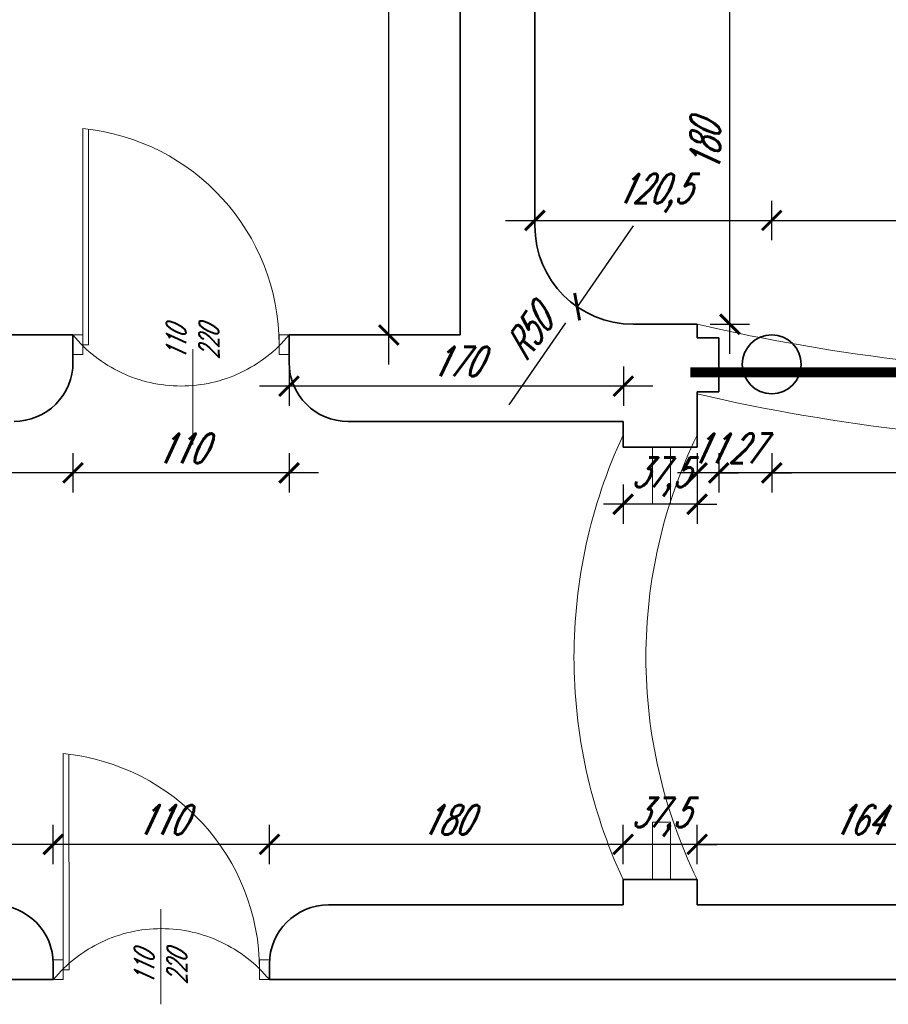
# Model space of a CAD drawing. Header units: millimetres. Extents: x 402 to 79005, y -7782 to 89952.
# Tile 92 of 256: x 24335 to 24777, y 21847 to 22348. Entities that reach past the tile are written whole.
import ezdxf

# ---------------------------------------------------------------- set-up
doc = ezdxf.new("R2010")
doc.units = ezdxf.units.MM
doc.header["$LTSCALE"] = 10
doc.linetypes.add('ACAD_ISO12W100', pattern=[21, 12, -3, 0, -3, 0, -3])
doc.linetypes.add('DASHED', pattern=[19.05, 12.7, -6.35])
doc.layers.get('0').update_dxf_attribs({"lineweight": 0})
doc.layers.get('Defpoints').update_dxf_attribs({"color": 253})
for name, color, linetype, lineweight in [('01 parter - ściany', 253, 'Continuous', 35), ('03_drzwi', 253, 'Continuous', 15), ('04-2_nad', 253, 'DASHED', 5), ('05-01_wymiary', 253, 'Continuous', 5), ('05-03_opis', 253, 'Continuous', 5)]:
    doc.layers.add(name, color=color, linetype=linetype, lineweight=lineweight)
doc.styles.add('ariel_wym', font='simplex.shx', dxfattribs={"width": 0.65, "oblique": 25})
doc.dimstyles.new('ariel 50', dxfattribs={"dimtxt": 15, "dimasz": 10, "dimexe": 10, "dimexo": 0, "dimgap": 5, "dimtad": 1, "dimdec": 1, "dimrnd": 0.5, "dimtxsty": 'ariel_wym', "dimblk": 'ARCHTICK', "dimcen": 2.5, "dimdle": 15, "dimazin": 0, "dimtfac": 1, "dimtdec": 1, "dimtix": 1, "dimtmove": 0, "dimatfit": 3, "dimldrblk": 'DOT', "dimfxl": 0, "dimarcsym": 0})
doc.dimstyles.new('ariel 50 wnętrze', dxfattribs={"dimtxt": 15, "dimasz": 10, "dimexe": 10, "dimexo": 0, "dimgap": 5, "dimtad": 1, "dimdec": 1, "dimrnd": 0.5, "dimtxsty": 'ariel_wym', "dimblk": 'ARCHTICK', "dimcen": 2.5, "dimdle": 15, "dimazin": 0, "dimtfac": 1, "dimtdec": 1, "dimtix": 1, "dimtmove": 0, "dimatfit": 3, "dimldrblk": 'DOT', "dimfxl": 0, "dimarcsym": 0})

# ---------------------------------------------------------------- blocks, each defined once
blk = doc.blocks.new('_ArchTick')
at = {"color": 0, "linetype": 'ByBlock', "const_width": 0.15}
blk.add_lwpolyline([(-0.5, -0.5), (0.5, 0.5)], dxfattribs=at)
blk = doc.blocks.new('*D2143')
at = {"layer": '05-01_wymiary', "color": 0, "lineweight": -2}
for p, q in [((23500.18, 22185.69), (23500.18, 22993.69)), ((23540.18, 22978.69), (23490.18, 22978.69)), ((23540.18, 22200.69), (23490.18, 22200.69))]:
    blk.add_line(p, q, dxfattribs=at)
at = {"layer": 'Defpoints', "color": 0}
for p in [(23500.18, 22978.69), (24616.43, 22978.69), (23841.38, 22200.69)]:
    blk.add_point(p, dxfattribs=at)
at = {"layer": '05-01_wymiary', "color": 0, "lineweight": -2, "xscale": 10, "yscale": 10, "zscale": 10}
for p, rotation in [((23500.18, 22978.69), 90), ((23500.18, 22200.69), 270)]:
    blk.add_blockref('_ArchTick', p, dxfattribs=dict(at, rotation=rotation))
at = {"layer": '05-01_wymiary', "color": 0, "insert": (23487.68, 22589.69), "char_height": 15, "attachment_point": 5, "rotation": 90, "style": 'ariel_wym'}
blk.add_mtext('778', dxfattribs=at)
blk = doc.blocks.new('_Dot')
at = {"color": 0, "linetype": 'ByBlock', "lineweight": -2}
blk.add_line((-0.5, 0), (-1, 0), dxfattribs=at)
at = {"color": 0, "linetype": 'ByBlock', "const_width": 0.5}
blk.add_lwpolyline([(-0.25, 0, 1), (0.25, 0, 1)], format="xyb", close=True, dxfattribs=at)
blk = doc.blocks.new('*D2451')
at = {"layer": '05-01_wymiary', "color": 0, "lineweight": -2}
for p, q in [((24679.96, 21918.51), (24679.96, 21938.51)), ((24843.87, 21918.51), (24843.87, 21938.51)), ((24858.87, 21928.51), (24664.96, 21928.51))]:
    blk.add_line(p, q, dxfattribs=at)
at = {"layer": 'Defpoints', "color": 0}
for p in [(24679.96, 21928.51), (24679.96, 21897.69), (24843.87, 21859.69)]:
    blk.add_point(p, dxfattribs=at)
at = {"layer": '05-01_wymiary', "color": 0, "lineweight": -2, "xscale": 10, "yscale": 10, "zscale": 10, "rotation": 180}
blk.add_blockref('_ArchTick', (24679.96, 21928.51), dxfattribs=at)
at = {"layer": '05-01_wymiary', "color": 0, "lineweight": -2, "xscale": 10, "yscale": 10, "zscale": 10}
blk.add_blockref('_ArchTick', (24843.87, 21928.51), dxfattribs=at)
at = {"layer": '05-01_wymiary', "color": 0, "insert": (24761.92, 21941.01), "char_height": 15, "attachment_point": 5, "style": 'ariel_wym'}
blk.add_mtext('164', dxfattribs=at)
blk = doc.blocks.new('*D2452')
at = {"layer": '05-01_wymiary', "color": 0, "lineweight": -2}
for p, q in [((24642.28, 21918.51), (24642.28, 21938.51)), ((24679.96, 21918.51), (24679.96, 21938.51)), ((24642.28, 21928.51), (24632.28, 21928.51)), ((24679.96, 21928.51), (24642.28, 21928.51)), ((24679.96, 21928.51), (24689.96, 21928.51))]:
    blk.add_line(p, q, dxfattribs=at)
at = {"layer": 'Defpoints', "color": 0}
for p in [(24642.28, 21928.51), (24642.28, 21897.69), (24679.96, 21897.69)]:
    blk.add_point(p, dxfattribs=at)
at = {"layer": '05-01_wymiary', "color": 0, "lineweight": -2, "xscale": 10, "yscale": 10, "zscale": 10}
blk.add_blockref('_ArchTick', (24642.28, 21928.51), dxfattribs=at)
at = {"layer": '05-01_wymiary', "color": 0, "lineweight": -2, "xscale": 10, "yscale": 10, "zscale": 10, "rotation": 180}
blk.add_blockref('_ArchTick', (24679.96, 21928.51), dxfattribs=at)
at = {"layer": '05-01_wymiary', "color": 0, "insert": (24661.12, 21942.44), "char_height": 15, "attachment_point": 5, "style": 'ariel_wym'}
blk.add_mtext('37,5', dxfattribs=at)
blk = doc.blocks.new('*D2460')
at = {"layer": '05-01_wymiary', "color": 0, "lineweight": -2}
for p, q in [((24717.96, 22127.52), (24717.96, 22107.52)), ((25079.78, 22127.52), (25079.78, 22107.52)), ((25094.78, 22117.52), (24702.96, 22117.52))]:
    blk.add_line(p, q, dxfattribs=at)
at = {"layer": 'Defpoints', "color": 0}
for p in [(24717.96, 22172.71), (25079.78, 22172.71), (24717.96, 22117.52)]:
    blk.add_point(p, dxfattribs=at)
at = {"layer": '05-01_wymiary', "color": 0, "lineweight": -2, "xscale": 10, "yscale": 10, "zscale": 10, "rotation": 180}
blk.add_blockref('_ArchTick', (24717.96, 22117.52), dxfattribs=at)
at = {"layer": '05-01_wymiary', "color": 0, "lineweight": -2, "xscale": 10, "yscale": 10, "zscale": 10}
blk.add_blockref('_ArchTick', (25079.78, 22117.52), dxfattribs=at)
at = {"layer": '05-01_wymiary', "color": 0, "insert": (24898.87, 22130.02), "char_height": 15, "attachment_point": 5, "style": 'ariel_wym'}
blk.add_mtext('362', dxfattribs=at)
blk = doc.blocks.new('*D2461')
at = {"layer": '05-01_wymiary', "color": 0, "lineweight": -2}
for p, q in [((24690.96, 22127.52), (24690.96, 22107.52)), ((24717.96, 22127.52), (24717.96, 22107.52)), ((24690.96, 22117.52), (24680.96, 22117.52)), ((24717.96, 22117.52), (24690.96, 22117.52)), ((24717.96, 22117.52), (24727.96, 22117.52))]:
    blk.add_line(p, q, dxfattribs=at)
at = {"layer": 'Defpoints', "color": 0}
for p in [(24717.96, 22172.71), (24690.96, 22158.69), (24690.96, 22117.52)]:
    blk.add_point(p, dxfattribs=at)
at = {"layer": '05-01_wymiary', "color": 0, "lineweight": -2, "xscale": 10, "yscale": 10, "zscale": 10}
blk.add_blockref('_ArchTick', (24690.96, 22117.52), dxfattribs=at)
at = {"layer": '05-01_wymiary', "color": 0, "lineweight": -2, "xscale": 10, "yscale": 10, "zscale": 10, "rotation": 180}
blk.add_blockref('_ArchTick', (24717.96, 22117.52), dxfattribs=at)
at = {"layer": '05-01_wymiary', "color": 0, "insert": (24704.46, 22130.02), "char_height": 15, "attachment_point": 5, "style": 'ariel_wym'}
blk.add_mtext('27', dxfattribs=at)
blk = doc.blocks.new('*D2462')
at = {"layer": '05-01_wymiary', "color": 0, "lineweight": -2}
for p, q in [((24679.96, 22127.52), (24679.96, 22107.52)), ((24690.96, 22127.52), (24690.96, 22107.52)), ((24679.96, 22117.52), (24669.96, 22117.52)), ((24690.96, 22117.52), (24679.96, 22117.52)), ((24690.96, 22117.52), (24700.96, 22117.52))]:
    blk.add_line(p, q, dxfattribs=at)
at = {"layer": 'Defpoints', "color": 0}
for p in [(24690.96, 22158.69), (24679.96, 22130.69), (24679.96, 22117.52)]:
    blk.add_point(p, dxfattribs=at)
at = {"layer": '05-01_wymiary', "color": 0, "lineweight": -2, "xscale": 10, "yscale": 10, "zscale": 10}
blk.add_blockref('_ArchTick', (24679.96, 22117.52), dxfattribs=at)
at = {"layer": '05-01_wymiary', "color": 0, "lineweight": -2, "xscale": 10, "yscale": 10, "zscale": 10, "rotation": 180}
blk.add_blockref('_ArchTick', (24690.96, 22117.52), dxfattribs=at)
at = {"layer": '05-01_wymiary', "color": 0, "insert": (24685.46, 22130.02), "char_height": 15, "attachment_point": 5, "style": 'ariel_wym'}
blk.add_mtext('11', dxfattribs=at)
blk = doc.blocks.new('*D2463')
at = {"layer": '05-01_wymiary', "color": 0, "lineweight": -2}
for p, q in [((24642.29, 22111.61), (24642.29, 22091.61)), ((24679.96, 22111.61), (24679.96, 22091.61)), ((24642.29, 22101.61), (24632.29, 22101.61)), ((24679.96, 22101.61), (24642.29, 22101.61)), ((24679.96, 22101.61), (24689.96, 22101.61))]:
    blk.add_line(p, q, dxfattribs=at)
at = {"layer": 'Defpoints', "color": 0}
for p in [(24642.29, 22130.69), (24679.96, 22130.69), (24642.29, 22101.61)]:
    blk.add_point(p, dxfattribs=at)
at = {"layer": '05-01_wymiary', "color": 0, "lineweight": -2, "xscale": 10, "yscale": 10, "zscale": 10}
blk.add_blockref('_ArchTick', (24642.29, 22101.61), dxfattribs=at)
at = {"layer": '05-01_wymiary', "color": 0, "lineweight": -2, "xscale": 10, "yscale": 10, "zscale": 10, "rotation": 180}
blk.add_blockref('_ArchTick', (24679.96, 22101.61), dxfattribs=at)
at = {"layer": '05-01_wymiary', "color": 0, "insert": (24661.13, 22115.54), "char_height": 15, "attachment_point": 5, "style": 'ariel_wym'}
blk.add_mtext('37,5', dxfattribs=at)
blk = doc.blocks.new('*D2525')
at = {"layer": '05-01_wymiary', "color": 0, "lineweight": -2}
for p, q in [((24462.28, 21918.51), (24462.28, 21938.51)), ((24642.28, 21918.51), (24642.28, 21938.51)), ((24657.28, 21928.51), (24447.28, 21928.51))]:
    blk.add_line(p, q, dxfattribs=at)
at = {"layer": 'Defpoints', "color": 0}
for p in [(24462.28, 21928.51), (24642.28, 21897.69), (24462.28, 21859.69)]:
    blk.add_point(p, dxfattribs=at)
at = {"layer": '05-01_wymiary', "color": 0, "lineweight": -2, "xscale": 10, "yscale": 10, "zscale": 10, "rotation": 180}
blk.add_blockref('_ArchTick', (24462.28, 21928.51), dxfattribs=at)
at = {"layer": '05-01_wymiary', "color": 0, "lineweight": -2, "xscale": 10, "yscale": 10, "zscale": 10}
blk.add_blockref('_ArchTick', (24642.28, 21928.51), dxfattribs=at)
at = {"layer": '05-01_wymiary', "color": 0, "insert": (24552.28, 21941.01), "char_height": 15, "attachment_point": 5, "style": 'ariel_wym'}
blk.add_mtext('180', dxfattribs=at)
blk = doc.blocks.new('*D2526')
at = {"layer": '05-01_wymiary', "color": 0, "lineweight": -2}
for p, q in [((24352.28, 21918.51), (24352.28, 21938.51)), ((24462.28, 21918.51), (24462.28, 21938.51)), ((24477.28, 21928.51), (24337.28, 21928.51))]:
    blk.add_line(p, q, dxfattribs=at)
at = {"layer": 'Defpoints', "color": 0}
for p in [(24352.28, 21928.51), (24352.28, 21859.69), (24462.28, 21859.69)]:
    blk.add_point(p, dxfattribs=at)
at = {"layer": '05-01_wymiary', "color": 0, "lineweight": -2, "xscale": 10, "yscale": 10, "zscale": 10, "rotation": 180}
blk.add_blockref('_ArchTick', (24352.28, 21928.51), dxfattribs=at)
at = {"layer": '05-01_wymiary', "color": 0, "lineweight": -2, "xscale": 10, "yscale": 10, "zscale": 10}
blk.add_blockref('_ArchTick', (24462.28, 21928.51), dxfattribs=at)
at = {"layer": '05-01_wymiary', "color": 0, "insert": (24407.28, 21941.01), "char_height": 15, "attachment_point": 5, "style": 'ariel_wym'}
blk.add_mtext('110', dxfattribs=at)
blk = doc.blocks.new('*D2527')
at = {"layer": '05-01_wymiary', "color": 0, "lineweight": -2}
for p, q in [((24164, 21918.51), (24164, 21938.51)), ((24352.28, 21918.51), (24352.28, 21938.51)), ((24367.28, 21928.51), (24149, 21928.51))]:
    blk.add_line(p, q, dxfattribs=at)
at = {"layer": 'Defpoints', "color": 0}
for p in [(24164, 21928.51), (24164, 21859.69), (24352.28, 21859.69)]:
    blk.add_point(p, dxfattribs=at)
at = {"layer": '05-01_wymiary', "color": 0, "lineweight": -2, "xscale": 10, "yscale": 10, "zscale": 10, "rotation": 180}
blk.add_blockref('_ArchTick', (24164, 21928.51), dxfattribs=at)
at = {"layer": '05-01_wymiary', "color": 0, "lineweight": -2, "xscale": 10, "yscale": 10, "zscale": 10}
blk.add_blockref('_ArchTick', (24352.28, 21928.51), dxfattribs=at)
at = {"layer": '05-01_wymiary', "color": 0, "insert": (24258.14, 21942.44), "char_height": 15, "attachment_point": 5, "style": 'ariel_wym'}
blk.add_mtext('188,5', dxfattribs=at)
blk = doc.blocks.new('*D2542')
at = {"layer": '05-01_wymiary', "color": 0, "lineweight": -2}
for p, q in [((24472.28, 22171.69), (24472.28, 22151.69)), ((24642.43, 22171.69), (24642.43, 22151.69)), ((24657.43, 22161.69), (24457.28, 22161.69))]:
    blk.add_line(p, q, dxfattribs=at)
at = {"layer": 'Defpoints', "color": 0}
for p in [(24472.28, 22187.69), (24642.43, 22187.26), (24472.28, 22161.69)]:
    blk.add_point(p, dxfattribs=at)
at = {"layer": '05-01_wymiary', "color": 0, "lineweight": -2, "xscale": 10, "yscale": 10, "zscale": 10, "rotation": 180}
blk.add_blockref('_ArchTick', (24472.28, 22161.69), dxfattribs=at)
at = {"layer": '05-01_wymiary', "color": 0, "lineweight": -2, "xscale": 10, "yscale": 10, "zscale": 10}
blk.add_blockref('_ArchTick', (24642.43, 22161.69), dxfattribs=at)
at = {"layer": '05-01_wymiary', "color": 0, "insert": (24557.36, 22174.19), "char_height": 15, "attachment_point": 5, "style": 'ariel_wym'}
blk.add_mtext('170', dxfattribs=at)
blk = doc.blocks.new('*D2543')
at = {"layer": '05-01_wymiary', "color": 0, "lineweight": -2}
for p, q in [((24362.28, 22127.52), (24362.28, 22107.52)), ((24472.28, 22127.52), (24472.28, 22107.52)), ((24487.28, 22117.52), (24347.28, 22117.52))]:
    blk.add_line(p, q, dxfattribs=at)
at = {"layer": 'Defpoints', "color": 0}
for p in [(24362.28, 22187.69), (24472.28, 22187.69), (24362.28, 22117.52)]:
    blk.add_point(p, dxfattribs=at)
at = {"layer": '05-01_wymiary', "color": 0, "lineweight": -2, "xscale": 10, "yscale": 10, "zscale": 10, "rotation": 180}
blk.add_blockref('_ArchTick', (24362.28, 22117.52), dxfattribs=at)
at = {"layer": '05-01_wymiary', "color": 0, "lineweight": -2, "xscale": 10, "yscale": 10, "zscale": 10}
blk.add_blockref('_ArchTick', (24472.28, 22117.52), dxfattribs=at)
at = {"layer": '05-01_wymiary', "color": 0, "insert": (24417.28, 22130.02), "char_height": 15, "attachment_point": 5, "style": 'ariel_wym'}
blk.add_mtext('110', dxfattribs=at)
blk = doc.blocks.new('*D2544')
at = {"layer": '05-01_wymiary', "color": 0, "lineweight": -2}
for p, q in [((24112.28, 22127.52), (24112.28, 22107.52)), ((24362.28, 22127.52), (24362.28, 22107.52)), ((24377.28, 22117.52), (24097.28, 22117.52))]:
    blk.add_line(p, q, dxfattribs=at)
at = {"layer": 'Defpoints', "color": 0}
for p in [(24112.28, 22187.69), (24362.28, 22187.69), (24112.28, 22117.52)]:
    blk.add_point(p, dxfattribs=at)
at = {"layer": '05-01_wymiary', "color": 0, "lineweight": -2, "xscale": 10, "yscale": 10, "zscale": 10, "rotation": 180}
blk.add_blockref('_ArchTick', (24112.28, 22117.52), dxfattribs=at)
at = {"layer": '05-01_wymiary', "color": 0, "lineweight": -2, "xscale": 10, "yscale": 10, "zscale": 10}
blk.add_blockref('_ArchTick', (24362.28, 22117.52), dxfattribs=at)
at = {"layer": '05-01_wymiary', "color": 0, "insert": (24237.28, 22130.02), "char_height": 15, "attachment_point": 5, "style": 'ariel_wym'}
blk.add_mtext('250', dxfattribs=at)
blk = doc.blocks.new('*D2548')
at = {"layer": '05-01_wymiary', "color": 0, "lineweight": -2}
for p, q in [((24523.05, 22172.69), (24523.05, 22695.69)), ((24533.05, 22680.69), (24513.05, 22680.69)), ((24533.05, 22187.69), (24513.05, 22187.69))]:
    blk.add_line(p, q, dxfattribs=at)
at = {"layer": 'Defpoints', "color": 0}
for p in [(24523.05, 22680.69), (24559.38, 22680.69), (24559.38, 22187.69)]:
    blk.add_point(p, dxfattribs=at)
at = {"layer": '05-01_wymiary', "color": 0, "lineweight": -2, "xscale": 10, "yscale": 10, "zscale": 10}
for p, rotation in [((24523.05, 22680.69), 90), ((24523.05, 22187.69), 270)]:
    blk.add_blockref('_ArchTick', p, dxfattribs=dict(at, rotation=rotation))
at = {"layer": '05-01_wymiary', "color": 0, "insert": (24510.55, 22434.19), "char_height": 15, "attachment_point": 5, "rotation": 90, "style": 'ariel_wym'}
blk.add_mtext('493', dxfattribs=at)
blk = doc.blocks.new('*D2549')
at = {"layer": '05-01_wymiary', "color": 0, "lineweight": -2}
for p, q in [((24696.62, 22178.19), (24696.62, 22388.1)), ((24686.62, 22373.1), (24706.62, 22373.1)), ((24686.62, 22193.19), (24706.62, 22193.19))]:
    blk.add_line(p, q, dxfattribs=at)
at = {"layer": 'Defpoints', "color": 0}
for p in [(24681.81, 22373.1), (24696.62, 22373.1), (24679.96, 22193.19)]:
    blk.add_point(p, dxfattribs=at)
at = {"layer": '05-01_wymiary', "color": 0, "lineweight": -2, "xscale": 10, "yscale": 10, "zscale": 10}
for p, rotation in [((24696.62, 22373.1), 90), ((24696.62, 22193.19), 270)]:
    blk.add_blockref('_ArchTick', p, dxfattribs=dict(at, rotation=rotation))
at = {"layer": '05-01_wymiary', "color": 0, "insert": (24684.12, 22283.15), "char_height": 15, "attachment_point": 5, "rotation": 90, "style": 'ariel_wym'}
blk.add_mtext('180', dxfattribs=at)
blk = doc.blocks.new('*D2556')
at = {"layer": '05-01_wymiary', "color": 0, "lineweight": -2}
for p, q in [((24597.38, 22243.19), (24597.38, 22255.97)), ((24717.96, 22235.97), (24717.96, 22255.97)), ((24582.38, 22245.97), (24732.96, 22245.97))]:
    blk.add_line(p, q, dxfattribs=at)
at = {"layer": 'Defpoints', "color": 0}
for p in [(24717.96, 22245.97), (24597.38, 22243.19), (24717.96, 22172.71)]:
    blk.add_point(p, dxfattribs=at)
at = {"layer": '05-01_wymiary', "color": 0, "lineweight": -2, "xscale": 10, "yscale": 10, "zscale": 10, "rotation": 180}
blk.add_blockref('_ArchTick', (24597.38, 22245.97), dxfattribs=at)
at = {"layer": '05-01_wymiary', "color": 0, "lineweight": -2, "xscale": 10, "yscale": 10, "zscale": 10}
blk.add_blockref('_ArchTick', (24717.96, 22245.97), dxfattribs=at)
at = {"layer": '05-01_wymiary', "color": 0, "insert": (24657.67, 22259.9), "char_height": 15, "attachment_point": 5, "style": 'ariel_wym'}
blk.add_mtext('120,5', dxfattribs=at)
blk = doc.blocks.new('*D1838')
at = {"layer": '05-01_wymiary', "color": 0, "lineweight": -2}
for p, q in [((24717.96, 22235.97), (24717.96, 22255.97)), ((25079.78, 22235.97), (25079.78, 22255.97)), ((24702.96, 22245.97), (25094.78, 22245.97))]:
    blk.add_line(p, q, dxfattribs=at)
at = {"layer": 'Defpoints', "color": 0}
for p in [(25079.78, 22245.97), (24717.96, 22172.71), (25079.78, 22172.71)]:
    blk.add_point(p, dxfattribs=at)
at = {"layer": '05-01_wymiary', "color": 0, "lineweight": -2, "xscale": 10, "yscale": 10, "zscale": 10, "rotation": 180}
blk.add_blockref('_ArchTick', (24717.96, 22245.97), dxfattribs=at)
at = {"layer": '05-01_wymiary', "color": 0, "lineweight": -2, "xscale": 10, "yscale": 10, "zscale": 10}
blk.add_blockref('_ArchTick', (25079.78, 22245.97), dxfattribs=at)
at = {"layer": '05-01_wymiary', "color": 0, "insert": (24898.87, 22258.47), "char_height": 15, "attachment_point": 5, "style": 'ariel_wym'}
blk.add_mtext('362', dxfattribs=at)
blk = doc.blocks.new('*D1868')
at = {"layer": '05-01_wymiary', "color": 0, "lineweight": -2}
for p, q in [((24647.38, 22243.19), (24618.89, 22202.1)), ((24584.24, 22152.13), (24613.19, 22193.88))]:
    blk.add_line(p, q, dxfattribs=at)
at = {"layer": 'Defpoints', "color": 0}
for p in [(24647.38, 22243.19), (24618.89, 22202.1)]:
    blk.add_point(p, dxfattribs=at)
at = {"layer": '05-01_wymiary', "color": 0, "lineweight": -2, "xscale": 10, "yscale": 10, "zscale": 10, "rotation": 55.26353318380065}
blk.add_blockref('_ArchTick', (24618.89, 22202.1), dxfattribs=at)
at = {"layer": '05-01_wymiary', "color": 0, "insert": (24594.14, 22188.35), "char_height": 15, "attachment_point": 5, "rotation": 55.2635, "style": 'ariel_wym'}
blk.add_mtext('R50', dxfattribs=at)

msp = doc.modelspace()

# ---------------------------------------------------------------- linework, layer by layer
at = {"layer": '01 parter - ściany'}
for p, q in [((24559.38, 22680.69), (24559.38, 22187.69)), ((24597.38, 22680.69), (24597.38, 22243.19)), ((24679.96, 22193.19), (24647.38, 22193.19)), ((24679.96, 22186.19), (24679.96, 22193.19)), ((24362.28, 22187.69), (24220.38, 22187.69)), ((24362.29, 22173.71), (24362.28, 22187.69)), ((24559.38, 22187.69), (24472.28, 22187.69)), ((24472.29, 22173.66), (24472.28, 22187.69)), ((24690.96, 22186.19), (24679.96, 22186.19)), ((24690.96, 22158.69), (24690.96, 22186.19)), ((24679.96, 22130.69), (24679.96, 22158.69)), ((24679.96, 22158.69), (24690.96, 22158.69)), ((24642.32, 22143.69), (24502.29, 22143.69)), ((24642.32, 22143.69), (24502.29, 22143.69)), ((24642.29, 22130.69), (24642.32, 22143.69)), ((24679.96, 22130.69), (24642.29, 22130.69)), ((24642.28, 21897.69), (24642.28, 21910.69)), ((24642.28, 21910.69), (24679.96, 21910.69)), ((24679.96, 21897.69), (24679.96, 21910.69)), ((24642.28, 21897.69), (24492.28, 21897.69)), ((24813.87, 21897.69), (24679.96, 21897.69)), ((24352.28, 21867.69), (24352.28, 21859.69)), ((24462.28, 21867.69), (24462.28, 21859.69)), ((24352.28, 21859.69), (24202, 21859.69)), ((24843.87, 21859.69), (24462.28, 21859.69))]:
    msp.add_line(p, q, dxfattribs=at)
msp.add_circle((24717.96, 22172.71), 15, dxfattribs=at)
for centre, radius, start, end in [((24647.38, 22243.19), 50, 180, 270), ((24332.29, 22173.69), 30, 270, 0.0464), ((24502.29, 22173.69), 30, 180.0464, 270), ((24322.28, 21867.69), 30, 0, 90), ((24492.28, 21867.69), 30, 90, 180)]:
    msp.add_arc(centre, radius, start, end, dxfattribs=at)
at = {"layer": '03_drzwi'}
for p, q in [((24367.28, 22182.69), (24367.28, 22292.69)), ((24370.28, 22182.69), (24370.24, 22292.36)), ((24367.28, 22187.69), (24362.28, 22187.69)), ((24367.28, 22177.69), (24367.28, 22187.69)), ((24472.28, 22187.69), (24467.28, 22187.69)), ((24467.28, 22187.69), (24467.28, 22177.69)), ((24370.28, 22182.69), (24367.28, 22182.69)), ((24423.33, 22180.52), (24423.33, 22132.04)), ((24362.28, 22177.69), (24367.28, 22177.69)), ((24467.28, 22177.69), (24472.28, 22177.69)), ((24657.26, 22130.69), (24657.26, 22101.61)), ((24666.46, 22130.69), (24666.46, 22101.61)), ((24657.26, 22101.61), (24666.46, 22101.61)), ((24357.28, 21864.69), (24357.28, 21974.69)), ((24360.28, 21864.69), (24360.24, 21974.36)), ((24657.26, 21939.76), (24657.26, 21910.69)), ((24657.26, 21939.76), (24666.46, 21939.76)), ((24666.46, 21939.76), (24666.46, 21910.69)), ((24407.05, 21847.14), (24407.05, 21895.62)), ((24357.28, 21869.69), (24352.28, 21869.69)), ((24357.28, 21859.69), (24357.28, 21869.69)), ((24462.28, 21869.69), (24457.28, 21869.69)), ((24457.28, 21869.69), (24457.28, 21859.69)), ((24360.28, 21864.69), (24357.28, 21864.69)), ((24352.28, 21859.69), (24357.28, 21859.69)), ((24352.28, 21859.69), (24357.28, 21859.69)), ((24457.28, 21859.69), (24462.28, 21859.69)), ((24457.28, 21859.69), (24462.28, 21859.69))]:
    msp.add_line(p, q, dxfattribs=at)
for centre in [(24356.53, 22182.46), (24346.53, 21864.46)]:
    msp.add_arc(centre, 110.75, 0.1171, 84.4303, dxfattribs=at)
at = {"layer": '04-2_nad', "ltscale": 2}
for centre, radius, start, end in [((24898.87, 23141.26), 973.01, 256.99825, 283.00175), ((24417.28, 22232.97), 71.24, 219.4665, 320.5335), ((24898.87, 23105.76), 973.01, 256.99825, 283.00175), ((24885.18, 22023.69), 267.89, 155.0503, 204.9497), ((24911.81, 22023.69), 257.92, 154.0151, 205.9849), ((24407.28, 21814.4), 71.24, 39.4665, 140.5335)]:
    msp.add_arc(centre, radius, start, end, dxfattribs=at)
at = {"layer": '05-03_opis', "linetype": 'ACAD_ISO12W100', "ltscale": 5, "const_width": 5}
msp.add_lwpolyline([(24676.45, 22168.69), (25129.81, 22168.69)], dxfattribs=at)

# ---------------------------------------------------------------- texts
at = {"layer": '03_drzwi', "char_height": 10, "width": 46.1752, "attachment_point": 1, "rotation": 90.5664, "style": 'ariel_wym'}
for insert in [(24409.96, 22175.12), (24393.68, 21857.12)]:
    msp.add_mtext('110\\P220', dxfattribs=dict(at, insert=insert))

# ---------------------------------------------------------------- dimensions: what is measured, and where the dimension line sits
at = {"layer": '05-01_wymiary'}
for base, p1, p2, dimstyle, picture, middle in [((23500.18, 22978.69), (23841.38, 22200.69), (24616.43, 22978.69), 'ariel 50', '*D2143', (23487.68, 22589.69)), ((24523.05, 22680.69), (24559.38, 22187.69), (24559.38, 22680.69), 'ariel 50 wnętrze', '*D2548', (24510.55, 22434.19)), ((24696.62, 22373.1), (24679.96, 22193.19), (24681.81, 22373.1), 'ariel 50 wnętrze', '*D2549', (24684.12, 22283.15))]:
    dim = msp.add_linear_dim(base=base, p1=p1, p2=p2, angle=90, dimstyle=dimstyle, dxfattribs=at)
    dim.commit()
    dim.dimension.update_dxf_attribs({"geometry": picture, "text_midpoint": middle})
dim = msp.add_linear_dim(base=(24717.96, 22245.97), p1=(24597.38, 22243.19), p2=(24717.96, 22172.71), dimstyle='ariel 50 wnętrze', dxfattribs=at)
dim.commit()
dim.dimension.update_dxf_attribs({"geometry": '*D2556', "text_midpoint": (24657.67, 22259.9)})
for base, p1, p2, picture, middle in [((25079.78, 22245.97), (24717.96, 22172.71), (25079.78, 22172.71), '*D1838', (24898.87, 22258.47)), ((24112.28, 22117.52), (24362.28, 22187.69), (24112.28, 22187.69), '*D2544', (24237.28, 22130.02)), ((24362.28, 22117.52), (24472.28, 22187.69), (24362.28, 22187.69), '*D2543', (24417.28, 22130.02)), ((24472.2832, 22161.6949), (24642.4298, 22187.2557), (24472.2832, 22187.6887), '*D2542', (24557.3565, 22174.1949)), ((24690.96, 22117.52), (24717.96, 22172.71), (24690.96, 22158.69), '*D2461', (24704.46, 22130.02)), ((24717.96, 22117.52), (25079.78, 22172.71), (24717.96, 22172.71), '*D2460', (24898.87, 22130.02)), ((24679.96, 22117.52), (24690.96, 22158.69), (24679.96, 22130.69), '*D2462', (24685.46, 22130.02)), ((24642.29, 22101.61), (24679.96, 22130.69), (24642.29, 22130.69), '*D2463', (24661.13, 22115.54)), ((24164, 21928.51), (24352.28, 21859.69), (24164, 21859.69), '*D2527', (24258.14, 21942.44)), ((24352.28, 21928.51), (24462.28, 21859.69), (24352.28, 21859.69), '*D2526', (24407.28, 21941.01)), ((24462.28, 21928.51), (24642.28, 21897.69), (24462.28, 21859.69), '*D2525', (24552.28, 21941.01)), ((24642.28, 21928.51), (24679.96, 21897.69), (24642.28, 21897.69), '*D2452', (24661.12, 21942.44)), ((24679.96, 21928.51), (24843.87, 21859.69), (24679.96, 21897.69), '*D2451', (24761.92, 21941.01))]:
    dim = msp.add_linear_dim(base=base, p1=p1, p2=p2, dimstyle='ariel 50 wnętrze', override={"dimtmove": 1}, dxfattribs=at)
    dim.commit()
    dim.dimension.update_dxf_attribs({"geometry": picture, "text_midpoint": middle})
dim = msp.add_radius_dim(center=(24647.38, 22243.19), mpoint=(24618.89, 22202.1), dimstyle='ariel 50 wnętrze', dxfattribs=at)
dim.commit()
dim.dimension.update_dxf_attribs({"geometry": '*D1868', "text_midpoint": (24585.59, 22176.02)})

doc.saveas('drawing.dxf')
